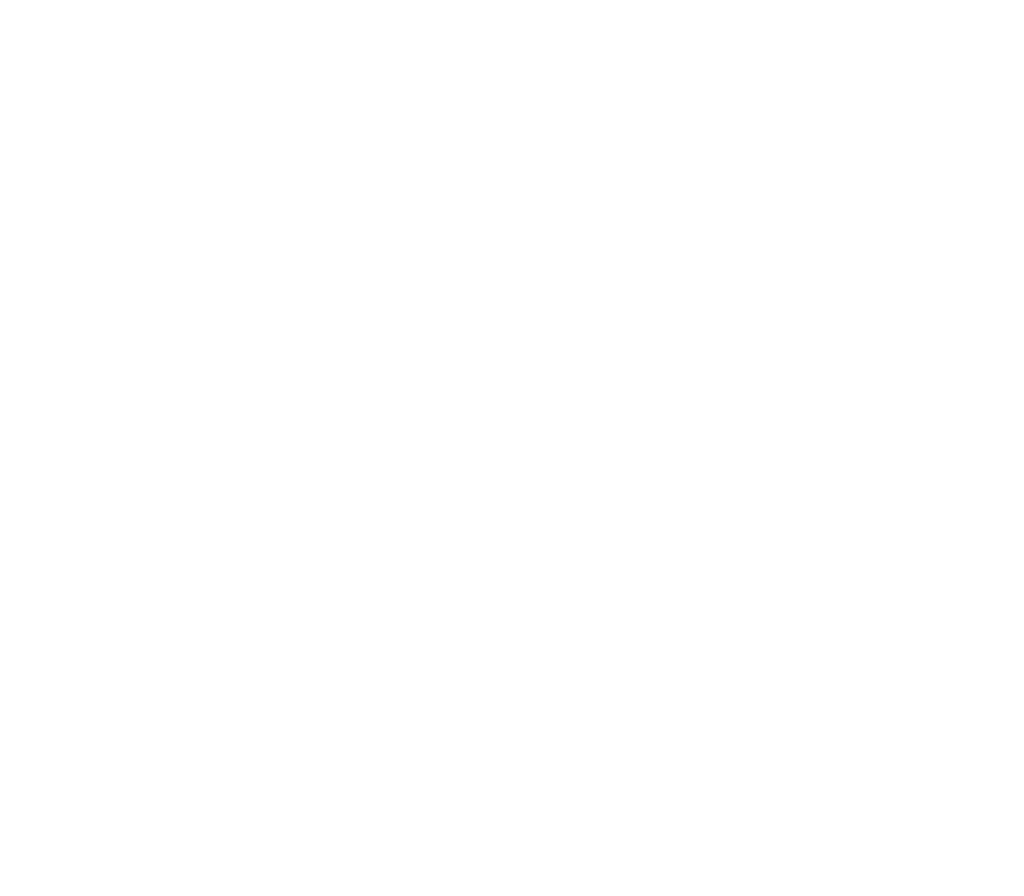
# Model space of a CAD drawing. Header units: millimetres. Extents: x -48448 to 452754, y -13941 to 17062.
# Tile 16 of 171: x -26397 to -19468, y -7343 to -1317. Entities that reach past the tile are written whole.
import ezdxf

# ---------------------------------------------------------------- set-up
doc = ezdxf.new("R2010")
doc.units = ezdxf.units.MM
doc.layers.add('Beschriftung', color=7, linetype='Continuous')
doc.layers.add('Detail Rohrdurchführung', color=7, linetype='Continuous')
doc.styles.add('LBB3.5M1000', font='isocp.shx', dxfattribs={"height": 3.5})

msp = doc.modelspace()

# ---------------------------------------------------------------- texts
at = {"layer": 'Beschriftung', "attachment_point": 1, "style": 'LBB3.5M1000', "bg_fill": 2}
for s, insert, char_height, width in [('\\pi74.897;{\\fArial|b1|i0|c0|p34;GROUND PLAN\\L\\P\\pi221.06;\\fArial|b1|i1|c0|p34;\\lGRUNDRISS}', (-48052.713, -1391.777), 150, 1682.94636), ('\\pi387.94;{\\fArial|b1|i0|c0|p34;SECTION\\L\\P\\pi383.65;\\fArial|b1|i1|c0|p34;\\lSCHNITT}', (-37990.525, -4143.164), 150, 1682.94636), ('\\pi30.171;{\\fArial|b1|i0|c0|p34;MOV - MOTOR DRIVE (FOR HYDRANT \\P\\pi286.54;REFUELING SYSTEM ONLY)\\P\\pi139.2;\\fArial|b1|i1|c0|p34;MOV - MOTORANTRIEB (NUR BEI\\P\\pi48.371;HYDRANTENBETANKUNGSSYSTEM)\\fArial|b0|i0|c0|p34; }', (-42800.911, -5961.127), 80, 2074.14918), ('\\pi204.36;{\\fArial|b0|i0|c0|p34;EMERGENCY EXIT\\P\\pi304.68;\\fArial|b0|i1|c0|p34;NOTAUSGANG}', (-47714.225, -6956.755), 80, 1397.41521)]:
    msp.add_mtext(s, dxfattribs=dict(at, insert=insert, char_height=char_height, width=width))

# ---------------------------------------------------------------- next in the draw order: texts
at = {"layer": 'Detail Rohrdurchführung', "insert": (-33393.503, -2212.156), "char_height": 150, "width": 3525.83214, "attachment_point": 1, "style": 'LBB3.5M1000', "bg_fill": 2}
msp.add_mtext('\\pi352.65;{\\fArial|b1|i0|c0|p34;DETAIL PIPE PENETRATION\\P\\pi148.57;\\fArial|b1|i1|c0|p34;DETAIL ROHRDURCHFÜHRUNG}', dxfattribs=at)

# ---------------------------------------------------------------- next in the draw order: texts
at = {"layer": 'Beschriftung', "insert": (-38623.923, -1966.453), "char_height": 150, "width": 1682.94636, "attachment_point": 1, "style": 'LBB3.5M1000', "bg_fill": 2}
msp.add_mtext('\\pi179.16;{\\fArial|b1|i0|c0|p34;FILLING PIPE\\L\\P\\pi267.41;\\fArial|b1|i1|c0|p34;\\lFÜLLROHR}', dxfattribs=at)

# ---------------------------------------------------------------- next in the draw order: texts
at = {"layer": 'Beschriftung', "color": 1, "insert": (-37336.458, -2870.784), "char_height": 80, "width": 796.16329, "attachment_point": 1, "rotation": 0.5725445, "style": 'LBB3.5M1000', "bg_fill": 2}
msp.add_mtext('\\pi217.24;{\\fArial|b0|i0|c0|p34;\\C256;SLOPE\\P\\pi8.9411;0,5% GEFÄLLE}', dxfattribs=at)

doc.saveas('drawing.dxf')
